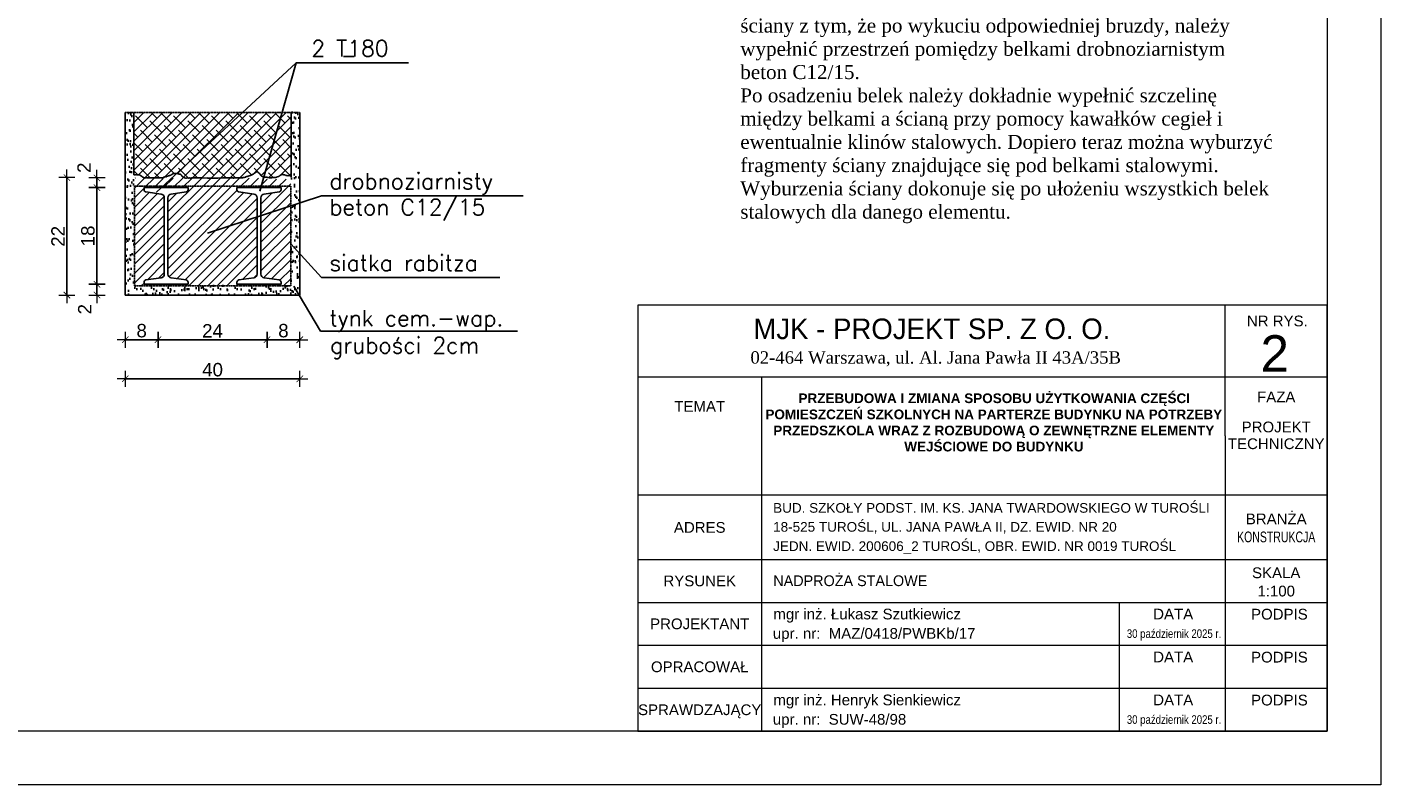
# Model space of a CAD drawing. Header units: millimetres. Extents: x -61343 to 9939, y -6894 to 7453.
# Tile 4 of 255: x -42617 to -42113, y 753 to 1035. Entities that reach past the tile are written whole.
import ezdxf
from ezdxf.enums import TextEntityAlignment as Align

# ---------------------------------------------------------------- set-up
doc = ezdxf.new("R2010")
doc.units = ezdxf.units.MM
doc.header["$MEASUREMENT"] = 0
doc.linetypes.add('HIDDEN', pattern=[0.125, 0.085, -0.04])
for name, color, linetype in [('-OPISY', 3, 'Continuous'), ('35', 3, 'Continuous'), ('POZIOM', 1, 'Continuous'), ('SCIANY', 3, 'Continuous'), ('stropy', 173, 'Continuous'), ('WYMIAR', 7, 'Continuous')]:
    doc.layers.add(name, color=color, linetype=linetype)
for name, color, linetype, lineweight in [('A_opisy', 81, 'Continuous', 13), ('hatch', 254, 'Continuous', 9), ('opisy', 71, 'Continuous', 13), ('PRZEKROJ', 7, 'Continuous', 35)]:
    doc.layers.add(name, color=color, linetype=linetype, lineweight=lineweight)
doc.styles.add('ROMANS', font='romans')
doc.styles.add('st1', font='arial.ttf')
doc.styles.get("Standard").update_dxf_attribs({"font": 'arial.ttf'})
doc.styles.add('STIL16', font='arial.ttf')
doc.styles.add('STIL32', font='times.ttf')
doc.styles.add('STIL32_F', font='framd.ttf')
doc.dimstyles.new('DIM1$0', dxfattribs={"dimscale": 0.2, "dimtxt": 12, "dimasz": 1, "dimexe": 15, "dimexo": 30, "dimgap": 4, "dimtad": 1, "dimdec": 1, "dimrnd": 0.5, "dimdsep": 46, "dimtxsty": 'Standard', "dimblk": 'wym1', "dimcen": 10, "dimdle": 10, "dimse1": 1, "dimse2": 1, "dimclrd": 1, "dimclre": 1, "dimclrt": 3, "dimadec": 0, "dimazin": 0, "dimtfac": 0.375, "dimtdec": 1, "dimtix": 1, "dimtmove": 2, "dimatfit": 3, "dimldrblk": 'OBLIQUE', "dimfxl": 1, "dimtolj": 1, "dimtzin": 0, "dimarcsym": 0})

# ---------------------------------------------------------------- blocks, each defined once
blk = doc.blocks.new('wym1')
at = {"layer": 'WYMIAR', "lineweight": 9, "ltscale": 0.2}
for p, q in [((-15, 0), (15, 0)), ((0, -15), (0, 15))]:
    blk.add_line(p, q, dxfattribs=at)
at = {"layer": 'WYMIAR', "lineweight": 9, "ltscale": 0.2, "const_width": 1.5}
blk.add_lwpolyline([(-6, -6), (6, 6)], dxfattribs=at)
blk = doc.blocks.new('*D2682')
at = {"layer": 'Defpoints', "color": 0, "transparency": 16777216}
for p in [(-42568.61, 939.13), (-42580.81, 930.7), (-42568.61, 918.48)]:
    blk.add_point(p, dxfattribs=at)
at = {"layer": 'WYMIAR', "color": 1, "lineweight": -2, "transparency": 16777216}
blk.add_line((-42580.61, 918.48), (-42568.81, 918.48), dxfattribs=at)
at = {"layer": 'WYMIAR', "color": 1, "lineweight": -2, "transparency": 16777216, "xscale": 0.2, "yscale": 0.2, "zscale": 0.2, "rotation": 180}
blk.add_blockref('wym1', (-42580.81, 918.48), dxfattribs=at)
at = {"layer": 'WYMIAR', "color": 1, "lineweight": -2, "transparency": 16777216, "xscale": 0.2, "yscale": 0.2, "zscale": 0.2}
blk.add_blockref('wym1', (-42568.61, 918.48), dxfattribs=at)
at = {"layer": 'WYMIAR', "color": 3, "transparency": 16777216, "insert": (-42574.71, 921.83), "char_height": 5, "attachment_point": 5}
blk.add_mtext('\\A1;8', dxfattribs=at)
blk = doc.blocks.new('_Oblique')
at = {"color": 0, "linetype": 'ByBlock', "lineweight": -2}
blk.add_line((-0.5, -0.5), (0.5, 0.5), dxfattribs=at)
blk = doc.blocks.new('*D2683')
at = {"layer": 'Defpoints', "color": 0, "transparency": 16777216}
for p in [(-42568.61, 939.13), (-42528.01, 939.13), (-42528.01, 918.48)]:
    blk.add_point(p, dxfattribs=at)
at = {"layer": 'WYMIAR', "color": 1, "lineweight": -2, "transparency": 16777216}
blk.add_line((-42568.41, 918.48), (-42528.21, 918.48), dxfattribs=at)
at = {"layer": 'WYMIAR', "color": 1, "lineweight": -2, "transparency": 16777216, "xscale": 0.2, "yscale": 0.2, "zscale": 0.2, "rotation": 180}
blk.add_blockref('wym1', (-42568.61, 918.48), dxfattribs=at)
at = {"layer": 'WYMIAR', "color": 1, "lineweight": -2, "transparency": 16777216, "xscale": 0.2, "yscale": 0.2, "zscale": 0.2}
blk.add_blockref('wym1', (-42528.01, 918.48), dxfattribs=at)
at = {"layer": 'WYMIAR', "color": 3, "transparency": 16777216, "insert": (-42548.31, 921.79), "char_height": 5, "attachment_point": 5}
blk.add_mtext('\\A1;24', dxfattribs=at)
blk = doc.blocks.new('*D2684')
at = {"layer": 'Defpoints', "color": 0, "transparency": 16777216}
for p in [(-42528.01, 939.13), (-42515.81, 934.7), (-42515.81, 918.48)]:
    blk.add_point(p, dxfattribs=at)
at = {"layer": 'WYMIAR', "color": 1, "lineweight": -2, "transparency": 16777216}
blk.add_line((-42527.81, 918.48), (-42516.01, 918.48), dxfattribs=at)
at = {"layer": 'WYMIAR', "color": 1, "lineweight": -2, "transparency": 16777216, "xscale": 0.2, "yscale": 0.2, "zscale": 0.2, "rotation": 180}
blk.add_blockref('wym1', (-42528.01, 918.48), dxfattribs=at)
at = {"layer": 'WYMIAR', "color": 1, "lineweight": -2, "transparency": 16777216, "xscale": 0.2, "yscale": 0.2, "zscale": 0.2}
blk.add_blockref('wym1', (-42515.81, 918.48), dxfattribs=at)
at = {"layer": 'WYMIAR', "color": 3, "transparency": 16777216, "insert": (-42521.91, 921.83), "char_height": 5, "attachment_point": 5}
blk.add_mtext('\\A1;8', dxfattribs=at)
blk = doc.blocks.new('*D2685')
at = {"layer": 'Defpoints', "color": 0, "transparency": 16777216}
for p in [(-42580.81, 935.13), (-42515.81, 935.13), (-42515.81, 903.93)]:
    blk.add_point(p, dxfattribs=at)
at = {"layer": 'WYMIAR', "color": 1, "lineweight": -2, "transparency": 16777216}
blk.add_line((-42580.61, 903.93), (-42516.01, 903.93), dxfattribs=at)
at = {"layer": 'WYMIAR', "color": 1, "lineweight": -2, "transparency": 16777216, "xscale": 0.2, "yscale": 0.2, "zscale": 0.2, "rotation": 180}
blk.add_blockref('wym1', (-42580.81, 903.93), dxfattribs=at)
at = {"layer": 'WYMIAR', "color": 1, "lineweight": -2, "transparency": 16777216, "xscale": 0.2, "yscale": 0.2, "zscale": 0.2}
blk.add_blockref('wym1', (-42515.81, 903.93), dxfattribs=at)
at = {"layer": 'WYMIAR', "color": 3, "transparency": 16777216, "insert": (-42548.31, 907.29), "char_height": 5, "attachment_point": 5}
blk.add_mtext('\\A1;40', dxfattribs=at)
blk = doc.blocks.new('*D2686')
at = {"layer": 'Defpoints', "color": 0, "transparency": 16777216}
for p in [(-42602.56, 978.85), (-42527.76, 978.85), (-42548.31, 935.13)]:
    blk.add_point(p, dxfattribs=at)
at = {"layer": 'WYMIAR', "color": 1, "lineweight": -2, "transparency": 16777216}
blk.add_line((-42602.56, 935.33), (-42602.56, 978.65), dxfattribs=at)
at = {"layer": 'WYMIAR', "color": 1, "lineweight": -2, "transparency": 16777216, "xscale": 0.2, "yscale": 0.2, "zscale": 0.2}
for p, rotation in [((-42602.56, 978.85), 90), ((-42602.56, 935.13), 270)]:
    blk.add_blockref('wym1', p, dxfattribs=dict(at, rotation=rotation))
at = {"layer": 'WYMIAR', "color": 3, "transparency": 16777216, "insert": (-42605.87, 956.99), "char_height": 5, "attachment_point": 5, "rotation": 90}
blk.add_mtext('\\A1;22', dxfattribs=at)
blk = doc.blocks.new('*D2687')
at = {"layer": 'Defpoints', "color": 0, "transparency": 16777216}
for p in [(-42531.01, 939.13), (-42591.35, 935.13), (-42548.31, 935.13)]:
    blk.add_point(p, dxfattribs=at)
at = {"layer": 'WYMIAR', "color": 1, "lineweight": -2, "transparency": 16777216}
blk.add_line((-42591.35, 938.93), (-42591.35, 935.33), dxfattribs=at)
at = {"layer": 'WYMIAR', "color": 1, "lineweight": -2, "transparency": 16777216, "xscale": 0.2, "yscale": 0.2, "zscale": 0.2}
for p, rotation in [((-42591.35, 939.13), 90), ((-42591.35, 935.13), 270)]:
    blk.add_blockref('wym1', p, dxfattribs=dict(at, rotation=rotation))
at = {"layer": 'WYMIAR', "color": 3, "transparency": 16777216, "insert": (-42595.91, 929.85), "char_height": 5, "attachment_point": 5, "rotation": 90}
blk.add_mtext('\\A1;2', dxfattribs=at)
blk = doc.blocks.new('*D2688')
at = {"layer": 'Defpoints', "color": 0, "transparency": 16777216}
for p in [(-42591.35, 975.13), (-42520.54, 975.13), (-42531.01, 939.13)]:
    blk.add_point(p, dxfattribs=at)
at = {"layer": 'WYMIAR', "color": 1, "lineweight": -2, "transparency": 16777216}
blk.add_line((-42591.35, 939.33), (-42591.35, 974.93), dxfattribs=at)
at = {"layer": 'WYMIAR', "color": 1, "lineweight": -2, "transparency": 16777216, "xscale": 0.2, "yscale": 0.2, "zscale": 0.2}
for p, rotation in [((-42591.35, 975.13), 90), ((-42591.35, 939.13), 270)]:
    blk.add_blockref('wym1', p, dxfattribs=dict(at, rotation=rotation))
at = {"layer": 'WYMIAR', "color": 3, "transparency": 16777216, "insert": (-42594.71, 957.13), "char_height": 5, "attachment_point": 5, "rotation": 90}
blk.add_mtext('\\A1;18', dxfattribs=at)
blk = doc.blocks.new('*D2689')
at = {"layer": 'Defpoints', "color": 0, "transparency": 16777216}
for p in [(-42591.35, 978.76), (-42526.39, 978.76), (-42522.54, 975.13)]:
    blk.add_point(p, dxfattribs=at)
at = {"layer": 'WYMIAR', "color": 1, "lineweight": -2, "transparency": 16777216}
blk.add_line((-42591.35, 975.33), (-42591.35, 978.56), dxfattribs=at)
at = {"layer": 'WYMIAR', "color": 1, "lineweight": -2, "transparency": 16777216, "xscale": 0.2, "yscale": 0.2, "zscale": 0.2}
for p, rotation in [((-42591.35, 978.76), 90), ((-42591.35, 975.13), 270)]:
    blk.add_blockref('wym1', p, dxfattribs=dict(at, rotation=rotation))
at = {"layer": 'WYMIAR', "color": 3, "transparency": 16777216, "insert": (-42596.16, 982.54), "char_height": 5, "attachment_point": 5, "rotation": 90}
blk.add_mtext('\\A1;2', dxfattribs=at)

msp = doc.modelspace()

# ---------------------------------------------------------------- hatches: boundary and pattern name
at = {"layer": 'hatch'}
h = msp.add_hatch(dxfattribs=at)
h.set_pattern_fill('ANSI38', color=256, scale=20, style=0)
h.set_pattern_definition([(45, (-202.7027, -232.9469), (-1.76776695, 1.76776695), []), (135, (-202.7027, -232.9469), (-5.30330086, 1.76776695), [6.25, -3.75])])
h.paths.add_polyline_path([(-42537.084, 1003.134), (-42577.62, 1003.134), (-42577.531, 980.052, 0.7332303), (-42577.308, 979.982, 0.5205671), (-42577.108, 979.982, 0.520567), (-42576.907, 979.982, 0.5205671), (-42576.64, 979.982, 0.5205671), (-42576.306, 979.982, 0.520567), (-42575.972, 979.982, 0.5205671), (-42575.771, 979.982, 0.5205671), (-42575.504, 979.915, 0.520567), (-42575.304, 979.781, 0.520567), (-42575.103, 979.715, 0.5205671), (-42574.836, 979.448, 0.5205671), (-42574.636, 979.381, 0.5205671), (-42574.368, 979.114, 0.520567), (-42574.168, 979.047, 0.5205671), (-42573.968, 978.913, 0.520567), (-42573.767, 978.847, 0.5205671), (-42573.567, 978.847, 0.520567), (-42573.233, 978.847, 0.5205671), (-42572.899, 978.847, 0.520567), (-42572.564, 978.847, 0.5205671), (-42572.23, 978.847, 0.520567), (-42571.896, 978.847, 0.5205671), (-42571.562, 978.847, 0.520567), (-42571.362, 978.847, 0.5205671), (-42571.095, 978.847, 0.5205671), (-42570.761, 978.847, 0.5205671), (-42570.427, 978.847, 0.520567), (-42570.226, 978.847, 0.5205671), (-42569.959, 978.847, 0.5205671), (-42569.758, 978.847, 0.520567), (-42569.491, 978.847, 0.5205671), (-42569.224, 978.847, 0.520567), (-42568.89, 978.847, 0.5205671), (-42568.556, 978.847, 0.5205671), (-42568.155, 978.847, 0.520567), (-42567.821, 978.847, 0.5205671), (-42567.487, 978.847, 0.520567), (-42567.286, 978.847, 0.520567), (-42567.019, 978.847, 0.5205671), (-42566.685, 978.913, 0.520567), (-42566.485, 979.047, 0.5205671), (-42566.084, 979.18, 0.520567), (-42565.75, 979.247, 0.5205671), (-42565.282, 979.381, 0.520567), (-42564.881, 979.514, 0.520567), (-42564.413, 979.715, 0.520567), (-42563.946, 979.848, 0.520567), (-42563.612, 979.982, 0.5205671), (-42563.344, 980.182, 0.5205671), (-42563.144, 980.316, 0.5205671), (-42562.944, 980.382, 0.520567), (-42562.743, 980.449, 0.5205671), (-42562.409, 980.516, 0.5205671), (-42562.075, 980.516, 0.520567), (-42561.741, 980.516, 0.1874983), (-42561.635, 980.409)])
h.paths.add_polyline_path([(-42537.084, 1003.134), (-42561.635, 980.409, 0.3034504), (-42561.407, 980.449, 0.520567), (-42561.073, 980.316, 0.5205671), (-42560.872, 980.249, 0.5205671), (-42560.538, 980.182, 0.7656869), (-42560.316, 980.262, 0.7190917), (-42560.138, 980.049, 0.5205671), (-42559.937, 979.848, 0.520567), (-42559.737, 979.581, 0.5205671), (-42559.603, 979.381, 0.520567), (-42559.336, 979.114, 0.520567), (-42559.135, 979.047, 0.5205671), (-42558.935, 978.913, 0.520567), (-42558.601, 978.78, 0.520567), (-42558.267, 978.78, 0.5205671), (-42557.933, 978.78, 0.5205671), (-42557.666, 978.78, 0.520567), (-42557.398, 978.78, 0.520567), (-42557.064, 978.78, 0.5205671), (-42556.797, 978.78, 0.520567), (-42556.463, 978.78, 0.5205671), (-42556.129, 978.78, 0.5205671), (-42555.928, 978.78, 0.0091116), (-42540.661, 978.78, 0.520567), (-42540.327, 978.78, 0.5205671), (-42540.127, 978.78, 0.520567), (-42539.859, 978.78, 0.5205671), (-42539.659, 978.78, 0.520567), (-42539.392, 978.78, 0.5205671), (-42539.191, 978.78, 0.520567), (-42538.924, 978.78, 0.5205671), (-42538.724, 978.78, 0.520567), (-42538.456, 978.78, 0.5205671), (-42538.189, 978.78, 0.520567), (-42537.922, 978.847, 0.520567), (-42537.588, 978.847, 0.520567), (-42537.254, 978.847, 0.5205671), (-42536.92, 978.98, 0.5205671), (-42536.586, 978.98, 0.5205671), (-42536.318, 978.98, 0.5205671), (-42535.918, 979.18, 0.7296816), (-42535.667, 979.421, 0.8572149), (-42535.45, 979.314, 0.520567), (-42535.183, 979.381, 0.520567), (-42534.849, 979.514, 0.5205671), (-42534.581, 979.581, 0.520567), (-42534.381, 979.715, 0.5205671), (-42533.98, 979.781, 0.5205671), (-42533.78, 979.915, 0.520567), (-42533.512, 979.982, 0.5205671), (-42533.245, 980.182, 0.5205671), (-42532.978, 980.316, 0.5205671), (-42532.777, 980.516, 0.5205671), (-42532.577, 980.65, 0.5205671), (-42532.243, 980.85, 0.520567), (-42532.042, 980.983, 0.6182136), (-42531.775, 981.171, 0.6182136), (-42531.508, 980.983, 0.520567), (-42531.241, 980.716, 0.520567), (-42531.04, 980.583, 0.7382338), (-42530.696, 980.53, 0.8009109), (-42530.64, 980.249, 0.5205671), (-42530.439, 979.982, 0.5205671), (-42530.305, 979.715, 0.520567), (-42530.105, 979.581, 0.520567), (-42529.905, 979.381, 0.5205671), (-42529.704, 979.314, 0.5205671), (-42529.437, 979.18, 0.7510821), (-42529.189, 979.182), (-42522.39, 1003.134)])
h.paths.add_polyline_path([(-42518.993, 1003.134), (-42522.371, 1003.134), (-42529.177, 979.062, 0.3747976), (-42528.969, 979.114, 0.520567), (-42528.568, 979.047, 0.5205671), (-42528.301, 979.047, 0.5205671), (-42528.034, 979.047, 0.5205671), (-42527.633, 978.913, 0.520567), (-42527.366, 978.847, 0.5205671), (-42527.165, 978.847, 0.5205671), (-42526.831, 978.847, 0.520567), (-42526.497, 978.847, 0.5205671), (-42526.163, 978.913, 0.5205671), (-42525.896, 978.98, 0.520567), (-42525.695, 978.98, 0.5205671), (-42525.361, 978.98, 0.5205671), (-42525.161, 978.98, 0.520567), (-42524.894, 978.98, 0.520567), (-42524.56, 979.047, 0.5205671), (-42524.359, 979.114, 0.5205671), (-42524.092, 979.247, 0.5205671), (-42523.825, 979.314, 0.6750073), (-42523.507, 979.62, 0.85414), (-42523.29, 979.514, 0.5205671), (-42523.09, 979.781, 0.5205671), (-42522.823, 979.915, 0.520567), (-42522.622, 979.982, 0.8399584), (-42522.438, 980.157, 0.8618741), (-42522.221, 980.049, 0.520567), (-42521.954, 980.049, 0.520567), (-42521.687, 979.982, 0.5205671), (-42521.419, 979.915, 0.5205671), (-42521.152, 979.848, 0.520567), (-42520.818, 979.715, 0.5205671), (-42520.618, 979.648, 0.5205671), (-42520.351, 979.648, 0.520567), (-42520.017, 979.648, 0.5205671), (-42519.749, 979.648, 0.7290173), (-42519.452, 979.74, 0.7554085), (-42519.282, 979.514, 0.550762), (-42518.993, 979.252)])
h = msp.add_hatch(dxfattribs=at)
h.set_pattern_fill('ANSI31', color=256, scale=20, style=0)
h.set_pattern_definition([(45, (-202.7027, -232.9469), (-1.76776695, 1.76776695), [])])
edge = h.paths.add_edge_path()
edge.add_arc((-42533.076, 971.376), 1.38, 360, 442.02724)
edge.add_line((-42532.885, 972.742), (-42538.5, 973.529))
edge.add_arc((-42538.386, 974.341), 0.82, 180, 262.02724, ccw=False)
edge.add_line((-42539.206, 974.341), (-42539.206, 975.134))
edge.add_line((-42539.206, 975.134), (-42530.288, 975.134))
edge.add_line((-42530.288, 975.134), (-42530.118, 978.71))
edge.add_line((-42530.118, 978.71), (-42566.685, 978.71))
edge.add_line((-42566.685, 978.71), (-42567.334, 975.134))
edge.add_line((-42567.334, 975.134), (-42557.406, 975.134))
edge.add_line((-42557.406, 975.134), (-42557.406, 974.341))
edge.add_arc((-42558.226, 974.341), 0.82, -82.02724, 0, ccw=False)
edge.add_line((-42558.113, 973.529), (-42563.728, 972.742))
edge.add_arc((-42563.536, 971.376), 1.38, 97.97276, 180)
edge.add_line((-42564.916, 971.376), (-42564.916, 942.891))
edge.add_arc((-42563.536, 942.891), 1.38, 180, 262.02724)
edge.add_line((-42563.728, 941.525), (-42558.113, 940.738))
edge.add_arc((-42558.226, 939.926), 0.82, 0, 82.02724, ccw=False)
edge.add_line((-42557.406, 939.926), (-42557.406, 939.134))
edge.add_line((-42557.406, 939.134), (-42573.806, 939.134))
edge.add_line((-42573.806, 939.134), (-42573.806, 939.926))
edge.add_arc((-42572.986, 939.926), 0.82, 97.97276, 180, ccw=False)
edge.add_line((-42573.1, 940.738), (-42567.485, 941.525))
edge.add_arc((-42567.676, 942.891), 1.38, 277.97276, 360)
edge.add_line((-42566.296, 942.891), (-42566.296, 971.376))
edge.add_arc((-42567.676, 971.376), 1.38, 0, 82.02724)
edge.add_line((-42567.485, 972.742), (-42573.1, 973.529))
edge.add_arc((-42572.986, 974.341), 0.82, 180, 262.02724, ccw=False)
edge.add_line((-42573.806, 974.341), (-42573.806, 975.134))
edge.add_line((-42573.806, 975.134), (-42567.334, 975.134))
edge.add_line((-42567.334, 975.134), (-42566.389, 978.761))
edge.add_line((-42566.389, 978.761), (-42577.109, 978.761))
edge.add_line((-42577.109, 978.761), (-42577.406, 938.534))
edge.add_line((-42577.406, 938.534), (-42519.206, 938.534))
edge.add_line((-42519.206, 938.534), (-42519.206, 968.37))
edge.add_line((-42519.206, 968.37), (-42530.316, 964.737))
edge.add_line((-42530.316, 964.737), (-42530.316, 942.891))
edge.add_arc((-42528.936, 942.891), 1.38, 180, 262.02724)
edge.add_line((-42529.128, 941.525), (-42523.513, 940.738))
edge.add_arc((-42523.626, 939.926), 0.82, 0, 82.02724, ccw=False)
edge.add_line((-42522.806, 939.926), (-42522.806, 939.134))
edge.add_line((-42522.806, 939.134), (-42539.206, 939.134))
edge.add_line((-42539.206, 939.134), (-42539.206, 939.926))
edge.add_arc((-42538.386, 939.926), 0.82, 97.97276, 180, ccw=False)
edge.add_line((-42538.5, 940.738), (-42532.885, 941.525))
edge.add_arc((-42533.076, 942.891), 1.38, 277.97276, 360)
edge.add_line((-42531.696, 942.891), (-42531.696, 971.376))
edge = h.paths.add_edge_path(flags=17)
edge.add_line((-42519.206, 978.321), (-42530.119, 978.321))
edge.add_line((-42530.119, 978.321), (-42530.288, 975.134))
edge.add_line((-42530.288, 975.134), (-42522.806, 975.134))
edge.add_line((-42522.806, 975.134), (-42522.806, 974.341))
edge.add_arc((-42523.626, 974.341), 0.82, 277.97276, 360, ccw=False)
edge.add_line((-42523.513, 973.529), (-42529.128, 972.742))
edge.add_arc((-42528.936, 971.376), 1.38, 97.97276, 180)
edge.add_line((-42530.316, 971.376), (-42530.316, 964.737))
edge.add_line((-42530.316, 964.737), (-42519.206, 968.37))
edge.add_line((-42519.206, 968.37), (-42519.206, 978.321))
at = {"layer": 'PRZEKROJ'}
h = msp.add_hatch(dxfattribs=at)
h.set_pattern_fill('AR-SAND', color=256, scale=2, style=0)
h.set_pattern_definition([(37.5, (-19300.897, 56864.3078), (-0.12598672, 3.85364754), [0, -3.04, 0, -3.4, 0, -3.25]), (7.5, (-19300.897, 56864.308), (3.5395534, 5.64429213), [0, -1.64, 0, -2.74, 0, -1.05]), (327.5, (-19303.357, 56864.308), (6.22828372, 0.0113181), [0, -1, 0, -3.6, 0, -4.7]), (317.5, (-19303.357, 56864.308), (6.0122532, 1.75535113), [0, -0.5, 0, -2.36, 0, -2.7])])
h.paths.add_polyline_path([(-42577.62, 987.734), (-42577.62, 1003.134), (-42580.806, 1003.134), (-42580.806, 935.134), (-42515.806, 935.134), (-42515.806, 1003.134), (-42519.103, 1003.134), (-42519.103, 938.534), (-42577.406, 938.534)])

# ---------------------------------------------------------------- linework, layer by layer
at = {"layer": '-OPISY'}
msp.add_line((-42499.528, 1024.022), (-42495.527, 1024.022), dxfattribs=at)
at = {"layer": '35'}
msp.add_lwpolyline([(-42577.62, 979.914, 0.2084593), (-42577.508, 979.982), (-42577.508, 979.982, 0.5205671), (-42577.308, 979.982), (-42577.308, 979.982, 0.5205671), (-42577.108, 979.982), (-42577.108, 979.982, 0.5205671), (-42576.907, 979.982), (-42576.907, 979.982, 0.5205671), (-42576.64, 979.982), (-42576.64, 979.982, 0.5205671), (-42576.306, 979.982), (-42576.306, 979.982, 0.5205671), (-42575.972, 979.982), (-42575.972, 979.982, 0.5205671), (-42575.771, 979.982), (-42575.771, 979.982, 0.5205671), (-42575.504, 979.915), (-42575.504, 979.915, 0.5205671), (-42575.304, 979.781), (-42575.304, 979.781, 0.5205671), (-42575.103, 979.715), (-42575.103, 979.715, 0.5205671), (-42574.836, 979.448), (-42574.836, 979.448, 0.5205671), (-42574.636, 979.381), (-42574.636, 979.381, 0.5205671), (-42574.368, 979.114), (-42574.368, 979.114, 0.5205671), (-42574.168, 979.047), (-42574.168, 979.047, 0.5205671), (-42573.968, 978.913), (-42573.968, 978.913, 0.5205671), (-42573.767, 978.847), (-42573.767, 978.847, 0.5205671), (-42573.567, 978.847), (-42573.567, 978.847, 0.5205671), (-42573.233, 978.847), (-42573.233, 978.847, 0.5205671), (-42572.899, 978.847), (-42572.899, 978.847, 0.5205671), (-42572.564, 978.847), (-42572.564, 978.847, 0.5205671), (-42572.23, 978.847), (-42572.23, 978.847, 0.5205671), (-42571.896, 978.847), (-42571.896, 978.847, 0.5205671), (-42571.562, 978.847), (-42571.562, 978.847, 0.5205671), (-42571.362, 978.847), (-42571.362, 978.847, 0.5205671), (-42571.095, 978.847), (-42571.095, 978.847, 0.5205671), (-42570.761, 978.847), (-42570.761, 978.847, 0.5205671), (-42570.427, 978.847), (-42570.427, 978.847, 0.5205671), (-42570.226, 978.847), (-42570.226, 978.847, 0.5205671), (-42569.959, 978.847), (-42569.959, 978.847, 0.5205671), (-42569.758, 978.847), (-42569.758, 978.847, 0.5205671), (-42569.491, 978.847), (-42569.491, 978.847, 0.5205671), (-42569.224, 978.847), (-42569.224, 978.847, 0.5205671), (-42568.89, 978.847), (-42568.89, 978.847, 0.5205671), (-42568.556, 978.847), (-42568.556, 978.847, 0.5205671), (-42568.155, 978.847), (-42568.155, 978.847, 0.5205671), (-42567.821, 978.847), (-42567.821, 978.847, 0.5205671), (-42567.487, 978.847), (-42567.487, 978.847, 0.5205671), (-42567.286, 978.847), (-42567.286, 978.847, 0.5205671), (-42567.019, 978.847), (-42567.019, 978.847, 0.5205671), (-42566.685, 978.913), (-42566.685, 978.913, 0.5205671), (-42566.485, 979.047), (-42566.485, 979.047, 0.5205671), (-42566.084, 979.18), (-42566.084, 979.18, 0.5205671), (-42565.75, 979.247), (-42565.75, 979.247, 0.5205671), (-42565.282, 979.381), (-42565.282, 979.381, 0.5205671), (-42564.881, 979.514), (-42564.881, 979.514, 0.5205671), (-42564.413, 979.715), (-42564.413, 979.715, 0.5205671), (-42563.946, 979.848), (-42563.946, 979.848, 0.5205671), (-42563.612, 979.982), (-42563.612, 979.982, 0.5205671), (-42563.344, 980.182), (-42563.344, 980.182, 0.5205671), (-42563.144, 980.316), (-42563.144, 980.316, 0.5205671), (-42562.944, 980.382), (-42562.944, 980.382, 0.5205671), (-42562.743, 980.449), (-42562.743, 980.449, 0.5205671), (-42562.409, 980.516), (-42562.409, 980.516, 0.5205671), (-42562.075, 980.516), (-42562.075, 980.516, 0.5205671), (-42561.741, 980.516), (-42561.741, 980.516, 0.5205671), (-42561.407, 980.449), (-42561.407, 980.449, 0.5205671), (-42561.073, 980.316), (-42561.073, 980.316, 0.5205671), (-42560.872, 980.249), (-42560.872, 980.249, 0.5205671), (-42560.538, 980.182), (-42560.538, 980.182, 0.5205671), (-42560.338, 980.182), (-42560.338, 980.182, 0.5205671), (-42560.138, 980.049), (-42560.138, 980.049, 0.5205671), (-42559.937, 979.848), (-42559.937, 979.848, 0.5205671), (-42559.737, 979.581), (-42559.737, 979.581, 0.5205671), (-42559.603, 979.381), (-42559.603, 979.381, 0.5205671), (-42559.336, 979.114), (-42559.336, 979.114, 0.5205671), (-42559.135, 979.047), (-42559.135, 979.047, 0.5205671), (-42558.935, 978.913), (-42558.935, 978.913, 0.5205671), (-42558.601, 978.78), (-42558.601, 978.78, 0.5205671), (-42558.267, 978.78), (-42558.267, 978.78, 0.5205671), (-42557.933, 978.78), (-42557.933, 978.78, 0.5205671), (-42557.666, 978.78), (-42557.666, 978.78, 0.5205671), (-42557.398, 978.78), (-42557.398, 978.78, 0.5205671), (-42557.064, 978.78), (-42557.064, 978.78, 0.5205671), (-42556.797, 978.78), (-42556.797, 978.78, 0.5205671), (-42556.463, 978.78), (-42556.463, 978.78, 0.5205671), (-42556.129, 978.78), (-42556.129, 978.78, 0.5205671), (-42555.928, 978.78), (-42555.928, 978.78, 0.0091116), (-42540.661, 978.78), (-42540.661, 978.78, 0.5205671), (-42540.327, 978.78), (-42540.327, 978.78, 0.5205671), (-42540.127, 978.78), (-42540.127, 978.78, 0.5205671), (-42539.859, 978.78), (-42539.859, 978.78, 0.5205671), (-42539.659, 978.78), (-42539.659, 978.78, 0.5205671), (-42539.392, 978.78), (-42539.392, 978.78, 0.5205671), (-42539.191, 978.78), (-42539.191, 978.78, 0.5205671), (-42538.924, 978.78), (-42538.924, 978.78, 0.5205671), (-42538.724, 978.78), (-42538.724, 978.78, 0.5205671), (-42538.456, 978.78), (-42538.456, 978.78, 0.5205671), (-42538.189, 978.78), (-42538.189, 978.78, 0.5205671), (-42537.922, 978.847), (-42537.922, 978.847, 0.5205671), (-42537.588, 978.847), (-42537.588, 978.847, 0.5205671), (-42537.254, 978.847), (-42537.254, 978.847, 0.5205671), (-42536.92, 978.98), (-42536.92, 978.98, 0.5205671), (-42536.586, 978.98), (-42536.586, 978.98, 0.5205671), (-42536.318, 978.98), (-42536.318, 978.98, 0.5205671), (-42535.918, 979.18), (-42535.918, 979.18, 0.5205671), (-42535.65, 979.314), (-42535.65, 979.314, 0.5205671), (-42535.45, 979.314), (-42535.45, 979.314, 0.5205671), (-42535.183, 979.381), (-42535.183, 979.381, 0.5205671), (-42534.849, 979.514), (-42534.849, 979.514, 0.5205671), (-42534.581, 979.581), (-42534.581, 979.581, 0.5205671), (-42534.381, 979.715), (-42534.381, 979.715, 0.5205671), (-42533.98, 979.781), (-42533.98, 979.781, 0.5205671), (-42533.78, 979.915), (-42533.78, 979.915, 0.5205671), (-42533.512, 979.982), (-42533.512, 979.982, 0.5205671), (-42533.245, 980.182), (-42533.245, 980.182, 0.5205671), (-42532.978, 980.316), (-42532.978, 980.316, 0.5205671), (-42532.777, 980.516), (-42532.777, 980.516, 0.5205671), (-42532.577, 980.65), (-42532.577, 980.65, 0.5205671), (-42532.243, 980.85), (-42532.243, 980.85, 0.5205671), (-42532.042, 980.983), (-42532.042, 980.983, 0.5205671), (-42531.775, 981.117), (-42531.775, 981.117, 0.5205671), (-42531.508, 980.983), (-42531.508, 980.983, 0.5205671), (-42531.241, 980.716), (-42531.241, 980.716, 0.5205671), (-42531.04, 980.583), (-42531.04, 980.583, 0.5205671), (-42530.773, 980.449), (-42530.773, 980.449, 0.5205671), (-42530.64, 980.249), (-42530.64, 980.249, 0.5205671), (-42530.439, 979.982), (-42530.439, 979.982, 0.5205671), (-42530.305, 979.715), (-42530.305, 979.715, 0.5205671), (-42530.105, 979.581), (-42530.105, 979.581, 0.5205671), (-42529.905, 979.381), (-42529.905, 979.381, 0.5205671), (-42529.704, 979.314), (-42529.704, 979.314, 0.5205671), (-42529.437, 979.18), (-42529.437, 979.18, 0.5205671), (-42529.236, 979.114), (-42529.236, 979.114, 0.5205671), (-42528.969, 979.114), (-42528.969, 979.114, 0.5205671), (-42528.568, 979.047), (-42528.568, 979.047, 0.5205671), (-42528.301, 979.047), (-42528.301, 979.047, 0.5205671), (-42528.034, 979.047), (-42528.034, 979.047, 0.5205671), (-42527.633, 978.913), (-42527.633, 978.913, 0.5205671), (-42527.366, 978.847), (-42527.366, 978.847, 0.5205671), (-42527.165, 978.847), (-42527.165, 978.847, 0.5205671), (-42526.831, 978.847), (-42526.831, 978.847, 0.5205671), (-42526.497, 978.847), (-42526.497, 978.847, 0.5205671), (-42526.163, 978.913), (-42526.163, 978.913, 0.5205671), (-42525.896, 978.98), (-42525.896, 978.98, 0.5205671), (-42525.695, 978.98), (-42525.695, 978.98, 0.5205671), (-42525.361, 978.98), (-42525.361, 978.98, 0.5205671), (-42525.161, 978.98), (-42525.161, 978.98, 0.5205671), (-42524.894, 978.98), (-42524.894, 978.98, 0.5205671), (-42524.56, 979.047), (-42524.56, 979.047, 0.5205671), (-42524.359, 979.114), (-42524.359, 979.114, 0.5205671), (-42524.092, 979.247), (-42524.092, 979.247, 0.5205671), (-42523.825, 979.314), (-42523.825, 979.314, 0.5205671), (-42523.491, 979.514), (-42523.491, 979.514, 0.5205671), (-42523.29, 979.514), (-42523.29, 979.514, 0.5205671), (-42523.09, 979.781), (-42523.09, 979.781, 0.5205671), (-42522.823, 979.915), (-42522.823, 979.915, 0.5205671), (-42522.622, 979.982), (-42522.622, 979.982, 0.5205671), (-42522.422, 980.049), (-42522.422, 980.049, 0.5205671), (-42522.221, 980.049), (-42522.221, 980.049, 0.5205671), (-42521.954, 980.049), (-42521.954, 980.049, 0.5205671), (-42521.687, 979.982), (-42521.687, 979.982, 0.5205671), (-42521.419, 979.915), (-42521.419, 979.915, 0.5205671), (-42521.152, 979.848), (-42521.152, 979.848, 0.5205671), (-42520.818, 979.715), (-42520.818, 979.715, 0.5205671), (-42520.618, 979.648), (-42520.618, 979.648, 0.5205671), (-42520.351, 979.648), (-42520.351, 979.648, 0.5205671), (-42520.017, 979.648), (-42520.017, 979.648, 0.5205671), (-42519.749, 979.648), (-42519.749, 979.648, 0.5205671), (-42519.482, 979.648), (-42519.482, 979.648, 0.5205671), (-42519.282, 979.514), (-42519.282, 979.514, 0.5205671), (-42519.014, 979.247)], format="xyb", dxfattribs=at)
at = {"layer": 'A_opisy'}
for p, q in [((-42171.121, 882.644), (-42171.121, 931.293)), ((-42389.845, 904.644), (-42133.121, 904.644)), ((-42343.845, 904.644), (-42343.845, 772.644)), ((-42171.121, 882.644), (-42171.121, 772.644)), ((-42389.845, 860.644), (-42133.121, 860.644)), ((-42389.845, 836.644), (-42133.121, 836.644)), ((-42389.845, 820.644), (-42133.121, 820.644)), ((-42210.62, 820.644), (-42210.62, 772.644)), ((-42389.845, 804.644), (-42133.121, 804.644)), ((-42389.845, 788.644), (-42133.121, 788.644))]:
    msp.add_line(p, q, dxfattribs=at)
for points in [[(-42113.121, 752.644), (-42937.121, 752.644), (-42937.121, 1330.644), (-42113.121, 1330.644)], [(-42133.121, 772.644), (-42917.121, 772.644), (-42917.121, 1310.644), (-42133.121, 1310.644)], [(-42389.845, 772.644), (-42133.121, 772.644), (-42133.121, 931.293), (-42389.845, 931.293)]]:
    msp.add_lwpolyline(points, close=True, dxfattribs=at)
at = {"layer": 'POZIOM'}
for p, q in [((-42517.154, 1021.581), (-42569.122, 973.479)), ((-42530.664, 973.805), (-42517.154, 1021.581)), ((-42517.154, 1021.581), (-42475.347, 1021.581)), ((-42507.757, 972.114), (-42550.218, 958.23)), ((-42507.757, 972.114), (-42432.596, 972.114)), ((-42519.206, 954.206), (-42507.757, 941.633)), ((-42517.987, 938.417), (-42508.091, 921.638)), ((-42507.757, 941.633), (-42441.331, 941.633)), ((-42508.091, 921.638), (-42434.717, 921.638))]:
    msp.add_line(p, q, dxfattribs=at)
at = {"layer": 'SCIANY', "linetype": 'HIDDEN'}
for p, q in [((-42580.806, 1003.134), (-42515.806, 1003.134)), ((-42577.406, 938.534), (-42577.406, 975.734)), ((-42577.406, 975.734), (-42566.806, 975.734)), ((-42577.406, 975.734), (-42519.206, 975.734)), ((-42519.206, 938.534), (-42519.206, 975.734)), ((-42577.406, 938.534), (-42519.206, 938.534))]:
    msp.add_line(p, q, dxfattribs=at)
at = {"layer": 'SCIANY'}
for points in [[(-42564.916, 942.891), (-42564.916, 971.376, -0.3740202), (-42563.728, 972.742), (-42558.113, 973.529, 0.3740202), (-42557.406, 974.341), (-42557.406, 975.134), (-42573.806, 975.134), (-42573.806, 974.341, 0.3740202), (-42573.1, 973.529), (-42567.485, 972.742, -0.3740202), (-42566.296, 971.376), (-42566.296, 942.891)], [(-42531.696, 942.891), (-42531.696, 971.376, 0.3740202), (-42532.885, 972.742), (-42538.5, 973.529, -0.3740202), (-42539.206, 974.341), (-42539.206, 975.134), (-42522.806, 975.134), (-42522.806, 974.341, -0.3740202), (-42523.513, 973.529), (-42529.128, 972.742, 0.3740202), (-42530.316, 971.376), (-42530.316, 942.891)], [(-42564.916, 942.891, 0.3740202), (-42563.728, 941.525), (-42558.113, 940.738, -0.3740202), (-42557.406, 939.926), (-42557.406, 939.134), (-42573.806, 939.134), (-42573.806, 939.926, -0.3740202), (-42573.1, 940.738), (-42567.485, 941.525, 0.3740202), (-42566.296, 942.891)], [(-42531.696, 942.891, -0.3740202), (-42532.885, 941.525), (-42538.5, 940.738, 0.3740202), (-42539.206, 939.926), (-42539.206, 939.134), (-42522.806, 939.134), (-42522.806, 939.926, 0.3740202), (-42523.513, 940.738), (-42529.128, 941.525, -0.3740202), (-42530.316, 942.891)]]:
    msp.add_lwpolyline(points, format="xyb", dxfattribs=at)
at = {"layer": 'stropy'}
for p, q in [((-42580.806, 935.134), (-42580.806, 1003.134)), ((-42577.62, 979.914), (-42577.62, 1003.134)), ((-42518.993, 979.134), (-42518.993, 1003.134)), ((-42515.806, 935.134), (-42515.806, 1003.134)), ((-42580.806, 935.134), (-42515.806, 935.134))]:
    msp.add_line(p, q, dxfattribs=at)

# ---------------------------------------------------------------- texts
at = {"layer": '-OPISY', "style": 'ROMANS'}
for s, p in [('2 T180', (-42511.522, 1024.027)), ('drobnoziarnisty ', (-42504.794, 974.56)), ('beton C12/15', (-42504.794, 964.873)), ('siatka rabitza', (-42504.794, 944.079)), ('tynk cem.-wap.', (-42504.794, 923.52)), ('grubości 2cm', (-42504.487, 913.407))]:
    msp.add_text(s, height=6, dxfattribs=at).set_placement(p)
at = {"layer": 'A_opisy'}
for s, height, style, p in [('MJK - PROJEKT SP. Z O. O. ', 7.68, 'STIL32_F', (-42278.957, 918.693)), ('NR RYS.', 4, 'st1', (-42151.703, 923.47)), ('2', 13.619, 'st1', (-42152.662, 906.538)), ('02-464 Warszawa, ul. Al. Jana Pawła II 43A/35B', 4.608, 'STIL32', (-42278.957, 909.569)), ('DATA', 4, 'st1', (-42190.493, 814.306)), ('PODPIS', 4, 'st1', (-42150.935, 814.245)), ('DATA', 4, 'st1', (-42190.493, 798.306)), ('PODPIS', 4, 'st1', (-42150.935, 798.245)), ('DATA', 4, 'st1', (-42190.493, 782.306)), ('PODPIS', 4, 'st1', (-42150.935, 782.245))]:
    msp.add_text(s, height=height, dxfattribs=dict(at, style=style)).set_placement(p, align=Align.CENTER)
at = {"layer": 'A_opisy', "style": 'st1'}
for s, p in [('FAZA', (-42152.121, 897.149)), ('TEMAT', (-42366.845, 893.64)), ('PROJEKT', (-42152.121, 885.973)), ('TECHNICZNY', (-42152.121, 879.735)), ('BRANŻA', (-42152.121, 851.722)), ('ADRES', (-42366.845, 848.57)), ('SKALA', (-42152.121, 831.666)), ('RYSUNEK', (-42366.845, 828.644)), ('1:100', (-42152.121, 824.86)), ('PROJEKTANT', (-42366.845, 812.644)), ('OPRACOWAŁ', (-42366.845, 796.644)), ('SPRAWDZAJĄCY', (-42366.845, 780.644))]:
    msp.add_text(s, height=4, dxfattribs=at).set_placement(p, align=Align.MIDDLE_CENTER)
at = {"layer": 'A_opisy'}
for s, height, style, p in [('BUD. SZKOŁY PODST. IM. KS. JANA TWARDOWSKIEGO W TUROŚLI', 3.6, 'STIL16', (-42339.507, 854.034)), ('18-525 TUROŚL, UL. JANA PAWŁA II, DZ. EWID. NR 20', 3.6, 'STIL16', (-42339.507, 846.967)), ('JEDN. EWID. 200606_2 TUROŚL, OBR. EWID. NR 0019 TUROŚL', 3.6, 'STIL16', (-42339.507, 839.791)), ('NADPROŻA STALOWE', 4, 'STIL32_F', (-42339.442, 826.702)), ('mgr inż. Łukasz Szutkiewicz', 4, 'st1', (-42339.417, 814.305)), ('upr. nr:  MAZ/0418/PWBKb/17', 4, 'st1', (-42339.61, 807.076)), ('mgr inż. Henryk Sienkiewicz', 4, 'st1', (-42339.417, 782.305)), ('upr. nr:  SUW-48/98', 4, 'st1', (-42339.61, 775.076))]:
    msp.add_text(s, height=height, dxfattribs=dict(at, style=style)).set_placement(p)
at = {"layer": 'A_opisy', "style": 'st1', "width": 0.7}
msp.add_text('KONSTRUKCJA', height=4, dxfattribs=at).set_placement((-42152.121, 845.033), align=Align.MIDDLE_CENTER)
at = {"layer": 'A_opisy', "style": 'st1', "width": 0.8}
for p in [(-42190.169, 807.4), (-42190.169, 775.4)]:
    msp.add_text('30 październik 2025 r.', height=3.2, dxfattribs=at).set_placement(p, align=Align.CENTER)
at = {"layer": 'A_opisy', "insert": (-42343.845, 898.476), "char_height": 3.4, "attachment_point": 1, "style": 'st1'}
msp.add_mtext_dynamic_manual_height_columns('\\pi13.788;{\\fArial|b1|i0|c238|p34;\\H1.0588x;PRZEBUDOWA I ZMIANA SPOSOBU UŻYTKOWANIA CZĘŚCI \\P\\pi1.4643;POMIESZCZEŃ SZKOLNYCH NA PARTERZE BUDYNKU NA POTRZEBY \\P\\pi4.4061;PRZEDSZKOLA WRAZ Z ROZBUDOWĄ O ZEWNĘTRZNE ELEMENTY \\P\\pi53.182;WEJŚCIOWE DO BUDYNKU}', width=172.72406, gutter_width=96.285, heights=[189.161], dxfattribs=at)
at = {"layer": 'opisy', "insert": (-42351.738, 1142.137), "char_height": 5.2, "width": 197.73763, "attachment_point": 1}
msp.add_mtext('{\\fTimes New Roman|b0|i0|c238|p18;Przed przystapieniem do prac związanych z montażem belek stalowych, należy odciążyć scianę, poprzez podstemplowanie opartych na niej stropów z obu stron. Stemple trzeba ustawiać z pośrednictwem podwaliny drewnianej na długości całej ściany. Podparcie stropów wykonać przy pomocy belek drewnianych . \\PW następnej kolejności, w miejscu projektowanwego nadproża z jednej strony ściany wykuwa się bruzdę na wysokość belki stalowej i głębokość równą połowie grubości ściany oraz gniazda w ścianie w miejscach poduszek pod oparcie belek. Po związaniu betonu poduszek, układa się belkę stalową i przystępuje się do podobnych czynności z drugiej strony ściany z tym, że po wykuciu odpowiedniej bruzdy, należy wypełnić przestrzeń pomiędzy belkami drobnoziarnistym beton C12/15.\\PPo osadzeniu belek należy dokładnie wypełnić szczelinę między belkami a ścianą przy pomocy kawałków cegieł i ewentualnie klinów stalowych. Dopiero teraz można wyburzyć fragmenty ściany znajdujące się pod belkami stalowymi. \\PWyburzenia ściany dokonuje się po ułożeniu wszystkich belek stalowych dla danego elementu.}', dxfattribs=at)

# ---------------------------------------------------------------- dimensions: what is measured, and where the dimension line sits
at = {"layer": 'WYMIAR'}
for base, p1, p2, picture, middle in [((-42591.354, 978.76), (-42522.541, 975.134), (-42526.392, 978.76), '*D2689', (-42596.164, 982.54)), ((-42591.354, 935.134), (-42531.006, 939.134), (-42548.306, 935.134), '*D2687', (-42595.915, 929.849))]:
    dim = msp.add_linear_dim(base=base, p1=p1, p2=p2, angle=90, dimstyle='DIM1$0', override={"dimtxt": 25, "dimlfac": 0.5, "dimfxl": 5, "dimfxlon": 1}, dxfattribs=at)
    dim.commit()
    dim.dimension.update_dxf_attribs({"geometry": picture, "text_midpoint": middle, "dimtype": 160})
for base, p1, p2, picture, middle in [((-42602.558, 978.847), (-42548.306, 935.134), (-42527.761, 978.847), '*D2686', (-42605.868, 956.99)), ((-42591.354, 975.134), (-42531.006, 939.134), (-42520.54, 975.134), '*D2688', (-42594.707, 957.134))]:
    dim = msp.add_linear_dim(base=base, p1=p1, p2=p2, angle=90, dimstyle='DIM1$0', override={"dimtxt": 25, "dimlfac": 0.5, "dimfxl": 5, "dimfxlon": 1}, dxfattribs=at)
    dim.commit()
    dim.dimension.update_dxf_attribs({"geometry": picture, "text_midpoint": middle})
for base, p1, p2, text, picture, middle in [((-42568.606, 918.481), (-42580.806, 930.696), (-42568.606, 939.134), '8', '*D2682', (-42574.706, 921.834)), ((-42528.006, 918.481), (-42568.606, 939.134), (-42528.006, 939.134), '24', '*D2683', (-42548.306, 921.792)), ((-42515.806, 918.481), (-42528.006, 939.134), (-42515.806, 934.696), '8', '*D2684', (-42521.906, 921.834)), ((-42515.806, 903.932), (-42580.806, 935.134), (-42515.806, 935.134), '40', '*D2685', (-42548.306, 907.285))]:
    dim = msp.add_linear_dim(base=base, p1=p1, p2=p2, text=text, dimstyle='DIM1$0', override={"dimtxt": 25, "dimlfac": 0.5, "dimfxl": 5, "dimfxlon": 1}, dxfattribs=at)
    dim.commit()
    dim.dimension.update_dxf_attribs({"geometry": picture, "text_midpoint": middle})

doc.saveas('drawing.dxf')
